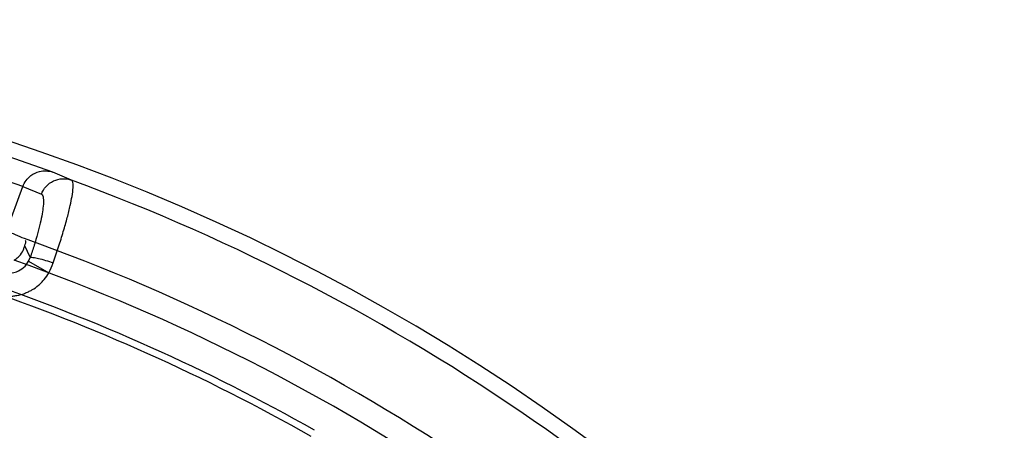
# Model space of a CAD drawing. Header units: millimetres. Extents: x 0 to 297, y 0 to 210.
# Tile 57 of 256: x 147.6458 to 147.8537, y 91.713 to 91.7996. Entities that reach past the tile are written whole.
import ezdxf

# ---------------------------------------------------------------- set-up
doc = ezdxf.new("R2010")
doc.units = ezdxf.units.MM
doc.header["$LTSCALE"] = 16.335
doc.layers.get('0').update_dxf_attribs({"linetype": 'CONTINUOUS'})
doc.layers.add('01_GLOBAL', color=7, linetype='CONTINUOUS')
doc.layers.add('INTFCLR_144815', color=7, linetype='CONTINUOUS')

msp = doc.modelspace()

# ---------------------------------------------------------------- linework, layer by layer
at = {"color": 7, "linetype": 'Continuous'}
msp.add_circle((148.2308034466, 92.1164639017), 1.9, dxfattribs=at)
at = {"color": 9, "linetype": 'Continuous'}
msp.add_arc((148.2308034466, 92.1164639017), 1.8756493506, 182.9674534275, 267.0325465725, dxfattribs=at)
at = {"layer": '01_GLOBAL', "color": 7, "linetype": 'Continuous'}
msp.add_circle((148.2308034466, 92.1164639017), 1.925, dxfattribs=at)
at = {"layer": 'INTFCLR_144815', "color": 9, "linetype": 'Continuous'}
for p, q in [((147.6528144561, 91.7674579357), (147.6433935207, 91.7707866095)), ((147.6567546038, 91.76577801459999), (147.6528144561, 91.76745793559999)), ((147.6464889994, 91.76443960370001), (147.6418168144, 91.7660419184)), ((147.6430473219, 91.7549836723), (147.6464889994, 91.76443960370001)), ((147.6464889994, 91.76443960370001), (147.65038311, 91.7627764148)), ((147.6480318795, 91.74947642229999), (147.6468648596, 91.7519290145)), ((147.6476940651, 91.7486597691), (147.6480316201, 91.7494755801)), ((147.6476940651, 91.7486597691), (147.6519657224, 91.7462210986))]:
    msp.add_line(p, q, dxfattribs=at)
at = {"layer": 'INTFCLR_144815', "color": 6, "linetype": 'Continuous'}
msp.add_arc((147.5056636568, 91.35632411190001), 0.4398395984, 313.9937911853, 154.5150993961, dxfattribs=at)
at = {"layer": 'INTFCLR_144815', "color": 9, "linetype": 'Continuous'}
for centre, radius, start, end in [((147.5056636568, 91.35632411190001), 0.4364412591, 40.82000966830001, 69.7456365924), ((147.5056636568, 91.35632411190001), 0.4214424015, 41.0185890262, 70.4297169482), ((147.5056636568, 91.35632411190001), 0.4164420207, 40.8200096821, 70.5083984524), ((147.6375646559, 91.753688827), 0.0162221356, 332.5908295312, 340.6782087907), ((147.5056636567, 91.3563241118), 0.4100744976, 60.42293120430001, 71.25347379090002), ((147.5056636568, 91.35632411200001), 0.4085765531, 60.42293119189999, 71.2534738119)]:
    msp.add_arc(centre, radius, start, end, dxfattribs=at)
at = {"layer": 'INTFCLR_144815', "color": 6, "linetype": 'Continuous'}
msp.add_ellipse((147.4837854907, 91.36428711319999), major_axis=(0.3970681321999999, -0.144520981), ratio=0.9984808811, start_param=1.5231592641, end_param=1.5328484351, dxfattribs=at)
at = {"layer": 'INTFCLR_144815', "color": 9, "linetype": 'Continuous'}
for points, knots in [([(147.6464889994, 91.76443960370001), (147.6468140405, 91.7653292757), (147.6478443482, 91.7667252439), (147.6502043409, 91.7678554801), (147.6519313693, 91.7677726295), (147.6528144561, 91.7674579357)], [0, 0, 0, 0, 0.3698780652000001, 0.6339122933, 1, 1, 1, 1]), ([(147.65038311, 91.7627764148), (147.6506067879, 91.7633881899), (147.6512997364, 91.764534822), (147.6529051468, 91.7657206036), (147.6548348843, 91.766203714), (147.6561501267, 91.7660001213), (147.6567546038, 91.76577801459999)], [0, 0, 0, 0, 0.2513766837, 0.5020176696, 0.751476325, 1, 1, 1, 1]), ([(147.6528730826, 91.7483213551), (147.6530734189, 91.74889172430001), (147.6534629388, 91.7500199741), (147.6541920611, 91.7522133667), (147.654860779, 91.7543464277), (147.6554579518, 91.75640212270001), (147.6559624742, 91.7582439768), (147.6565981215, 91.7608071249), (147.6570704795, 91.76334422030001), (147.6571256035, 91.76509466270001), (147.6569238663, 91.76570119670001), (147.6567546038, 91.76577801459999)], [0, 0, 0, 0, 0.1001163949, 0.1976653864, 0.3827953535, 0.4702400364, 0.5522567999, 0.6987553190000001, 0.9098301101, 0.9692165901, 1, 1, 1, 1]), ([(147.65038311, 91.7627764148), (147.6506454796, 91.762662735), (147.6508990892, 91.76165162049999), (147.650793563, 91.76032834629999), (147.6505434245, 91.758519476), (147.650212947, 91.7569698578), (147.6498745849, 91.7555726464), (147.64946335, 91.75401749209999), (147.6489904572, 91.7524066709), (147.6484637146, 91.7507536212), (147.6481789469, 91.74990451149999), (147.6480316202, 91.7494755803)], [0, 0, 0, 0, 0.0623435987, 0.1881929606, 0.3085655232, 0.4539643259, 0.5351990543, 0.6217301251, 0.8047441, 0.9011167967, 1, 1, 1, 1]), ([(147.6417736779, 91.7464819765), (147.6420465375, 91.74637969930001), (147.6427454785, 91.74618245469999), (147.643908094, 91.7461184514), (147.6458607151, 91.74653097), (147.647159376, 91.74767386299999), (147.6476940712, 91.7486597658)], [0, 0, 0, 0, 0.1283155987, 0.3181858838, 0.5061260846, 1, 1, 1, 1]), ([(147.6480316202, 91.7494755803), (147.6482172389, 91.7495311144), (147.6488155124, 91.7494441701), (147.6498854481, 91.74923861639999), (147.6513107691, 91.7488349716), (147.6523433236, 91.748503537), (147.6528730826, 91.7483213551)], [0, 0, 0, 0, 0.1162783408, 0.3480330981, 0.6637891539, 1, 1, 1, 1]), ([(147.6401470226, 91.7418191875), (147.6406922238, 91.74162913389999), (147.6418027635, 91.74134632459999), (147.6432188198, 91.74123254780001), (147.6443710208, 91.74129077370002), (147.6454970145, 91.7414473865), (147.6465961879, 91.7417482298), (147.6476578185, 91.7421970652), (147.6486604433, 91.7427293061), (147.649591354, 91.7433906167), (147.6504334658, 91.74417517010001), (147.6511936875, 91.7450183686), (147.6516801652, 91.7457212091), (147.6519657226, 91.7462210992)], [0, 0, 0, 0, 0.1249999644, 0.2499999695, 0.312499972, 0.3749999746, 0.4999999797, 0.5624999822, 0.6249999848, 0.7499999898, 0.8124999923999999, 0.8749999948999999, 1, 1, 1, 1])]:
    msp.add_open_spline(points, degree=3, knots=knots, dxfattribs=at)
at = {"layer": 'INTFCLR_144815', "color": 6, "linetype": 'Continuous'}
msp.add_open_spline([(147.6468645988, 91.751927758), (147.6469334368, 91.7522944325), (147.6473213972, 91.75289718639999), (147.64697728, 91.75304131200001)], degree=3, dxfattribs=at)
msp.add_open_spline([(147.6446175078, 91.7489005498), (147.6449388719, 91.74906450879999), (147.645644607, 91.74954057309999), (147.6464644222, 91.7505794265), (147.6467805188, 91.7514794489), (147.6468645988, 91.751927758)], degree=3, knots=[0, 0, 0, 0, 0.278155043, 0.6483288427, 1, 1, 1, 1], dxfattribs=at)

doc.saveas('drawing.dxf')
